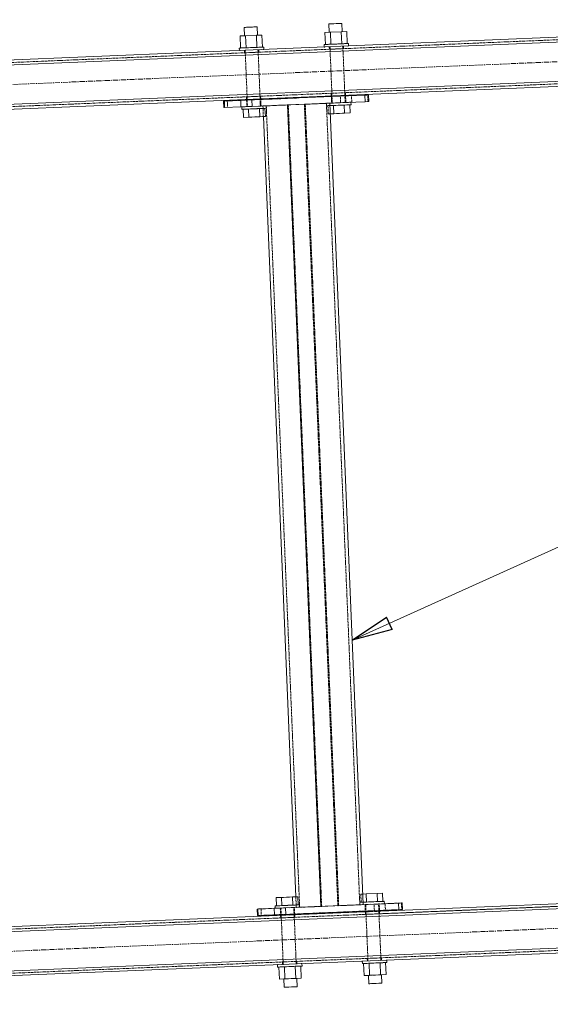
# Model space of a CAD drawing. Header units: millimetres. Extents: x -15129 to 9171, y -18789 to 5877.
# Tile 89 of 256: x -11334 to -10684, y -9662 to -8457. Entities that reach past the tile are written whole.
import ezdxf

# ---------------------------------------------------------------- set-up
doc = ezdxf.new("R2010")
doc.units = ezdxf.units.MM
doc.linetypes.add('ACAD_ISO02W100', pattern=[15, 12, -3])
doc.linetypes.add('CENTER', pattern=[50.8, 31.75, -6.35, 6.35, -6.35])
for name, color, linetype in [('AS_Belki', 145, 'Continuous'), ('AS_Blachy', 30, 'Continuous'), ('AS_Sruby', 9, 'Continuous')]:
    doc.layers.add(name, color=color, linetype=linetype)

msp = doc.modelspace()

# ---------------------------------------------------------------- linework, layer by layer
at = {"color": 5, "linetype": 'CENTER', "lineweight": 13, "ltscale": 0.2}
for p, q in [((-12945.6, -8602.7, 76020), (-9567.9, -8461.8, 38010)), ((-12901.4, -9661.9, 76020), (-9523.7, -9521, 38010))]:
    msp.add_line(p, q, dxfattribs=at)
at = {"color": 7, "lineweight": 13}
msp.add_line((-10926.8, -9216.2), (-10654.6, -9093.3), dxfattribs=at)
at = {"color": 0, "linetype": 'ByBlock', "lineweight": -2}
for p, q in [((-10926.8, -9216.2), (-10884.6, -9188)), ((-10877.8, -9203.2), (-10884.6, -9188)), ((-10877.8, -9203.2), (-10926.8, -9216.2))]:
    msp.add_line(p, q, dxfattribs=at)
at = {"layer": 'AS_Belki', "color": 145, "linetype": 'Continuous', "lineweight": 13, "ltscale": 0.25}
for p, q in [((-9670.3, -8436.1), (-11726.3, -8521.9)), ((-11732, -8528.1), (-9664, -8441.9)), ((-11730, -8576.1), (-9662, -8489.9)), ((-10462.1, -8529.2), (-11580.5, -8575.9)), ((-11006.1, -8560.9), (-10954.2, -8558.8)), ((-10965.2, -9542.1), (-11006.1, -8560.9)), ((-10913.3, -9539.9), (-10954.2, -8558.8)), ((-11035.5, -8575.2), (-10995.7, -9530.3)), ((-11682.1, -9581), (-9626.1, -9495.2)), ((-9619.9, -9501), (-11687.8, -9587.2)), ((-10965.2, -9542.1), (-10913.3, -9539.9)), ((-11685.8, -9635.2), (-9617.9, -9548.9)), ((-11679.6, -9640.9), (-9623.6, -9555.2))]:
    msp.add_line(p, q, dxfattribs=at)
at = {"layer": 'AS_Belki', "color": 84, "linetype": 'ACAD_ISO02W100', "lineweight": 13, "ltscale": 0.25}
for p, q in [((-10464.4, -8472.3), (-11726.1, -8524.9)), ((-9667.9, -8493.1), (-11723.9, -8578.8)), ((-11058.6, -8494.1), (-11057.7, -8494)), ((-11058.6, -8494.1), (-11058.5, -8497)), ((-11058.1, -8497), (-11058.5, -8497)), ((-11057.6, -8497), (-11058.5, -8497)), ((-11041.9, -8496.4), (-11057.7, -8497)), ((-11041, -8493.3), (-11041.7, -8493.3)), ((-11041.6, -8496.3), (-11041.1, -8496.3)), ((-11041.1, -8496.3), (-11041.2, -8493.3)), ((-11041.2, -8493.3), (-11041, -8493.3)), ((-10954.8, -8489.7), (-10954.7, -8492.7)), ((-10954.8, -8489.7), (-10953.9, -8489.7)), ((-10954.3, -8492.7), (-10954.7, -8492.7)), ((-10953.8, -8492.7), (-10954.7, -8492.7)), ((-10938, -8492), (-10953.9, -8492.7)), ((-10937.4, -8489), (-10937.8, -8489)), ((-10937.7, -8492), (-10937.3, -8492)), ((-10937.3, -8492), (-10937.4, -8489)), ((-10935.8, -8546), (-10935, -8545.9)), ((-10935.5, -8546), (-10935, -8545.9)), ((-10934.9, -8548.9), (-10935, -8545.9)), ((-11056.2, -8551), (-11055.5, -8551)), ((-11056.2, -8551), (-11056.1, -8554)), ((-11056.2, -8551), (-11055.3, -8551)), ((-11056.1, -8554), (-11055.7, -8554)), ((-11055.2, -8554), (-11056.1, -8554)), ((-11055.3, -8551), (-11039.6, -8550.3)), ((-11039.6, -8550.3), (-11038.9, -8550.3)), ((-11039.3, -8550.3), (-11038.9, -8550.3)), ((-11038.7, -8553.3), (-11039.2, -8553.3)), ((-11038.7, -8553.3), (-11038.9, -8550.3)), ((-10952.4, -8546.7), (-10951.5, -8546.6)), ((-10952.4, -8546.7), (-10952.3, -8549.7)), ((-10951.4, -8549.6), (-10952.3, -8549.7)), ((-10952.3, -8549.7), (-10951.9, -8549.7)), ((-10934.9, -8548.9), (-10935.3, -8549)), ((-11005, -8560.9), (-11036.1, -8562.2)), ((-11036.1, -8562.2), (-11035.5, -8575.2)), ((-11032, -8562), (-11006.1, -8560.9)), ((-11032, -8562), (-10991.1, -9543.1)), ((-10964.1, -9542), (-11005, -8560.9)), ((-10985.3, -8560.1), (-10958.3, -8558.9)), ((-10944.3, -9541.2), (-10985.3, -8560.1)), ((-10954.2, -8558.8), (-10984.2, -8560)), ((-10943.2, -9541.2), (-10984.2, -8560)), ((-10917.4, -9540.1), (-10958.3, -8558.9)), ((-11612.1, -9581.1), (-9917.7, -9510.4)), ((-9924.1, -9510.7), (-10893.1, -9551.1)), ((-10995.7, -9530.3), (-10995.2, -9543.3)), ((-10995.2, -9543.3), (-10964.1, -9542)), ((-10995.2, -9543.3), (-10994.9, -9543.3)), ((-10991.3, -9543.2), (-10965.2, -9542.1)), ((-10944.3, -9541.2), (-10917.4, -9540.1)), ((-10943.2, -9541.2), (-10913.3, -9539.9)), ((-11679.7, -9637.9), (-9623.7, -9552.2)), ((-11014.4, -9553.1), (-11014.3, -9556.1)), ((-11014.4, -9553.1), (-11013.5, -9553.1)), ((-11013.4, -9556.1), (-11014.3, -9556.1)), ((-11013.5, -9553.1), (-11008.1, -9552.9)), ((-10997.7, -9555.4), (-11013.4, -9556.1)), ((-11008, -9555.9), (-11013.4, -9556.1)), ((-11003.4, -9552.7), (-10998, -9552.4)), ((-10997.8, -9555.4), (-11003.3, -9555.7)), ((-10998, -9552.4), (-10997.5, -9552.4)), ((-10997.4, -9555.4), (-10997.8, -9555.4)), ((-10997.1, -9552.4), (-10997.5, -9552.4)), ((-10997.4, -9555.4), (-10996.9, -9555.4)), ((-10996.9, -9555.4), (-10997.1, -9552.4)), ((-10910.6, -9548.8), (-10910.5, -9551.8)), ((-10910.6, -9548.8), (-10909.7, -9548.8)), ((-10909.7, -9551.8), (-10910.5, -9551.8)), ((-10909.6, -9551.8), (-10910.5, -9551.8)), ((-10909.7, -9548.8), (-10904.3, -9548.5)), ((-10904.1, -9551.5), (-10909.6, -9551.8)), ((-10899.6, -9548.3), (-10894.1, -9548.1)), ((-10894, -9551.1), (-10899.5, -9551.3)), ((-10894.1, -9548.1), (-10893.7, -9548.1)), ((-10893.6, -9551.1), (-10894, -9551.1)), ((-10893.1, -9551.1), (-10893.9, -9551.1)), ((-10893.2, -9548.1), (-10893.7, -9548.1)), ((-10893.1, -9551.1), (-10893.6, -9551.1)), ((-10893.1, -9551.1), (-10893.2, -9548.1)), ((-10908.2, -9605.8), (-10907.8, -9605.7)), ((-10908.2, -9605.8), (-10907.3, -9605.7)), ((-10908.2, -9605.8), (-10908.1, -9608.7)), ((-10907.5, -9605.7), (-10891.6, -9605.1)), ((-10890.9, -9605), (-10891.3, -9605)), ((-10890.7, -9608), (-10890.9, -9605)), ((-11012.1, -9610.1), (-11011.2, -9610)), ((-11012.1, -9610.1), (-11011.3, -9610.1)), ((-11012.1, -9610.1), (-11011.9, -9613.1)), ((-11012.1, -9610.1), (-11011.7, -9610.1)), ((-11011.9, -9613.1), (-11011, -9613)), ((-10995.5, -9609.4), (-10994.7, -9609.4)), ((-10995.5, -9612.4), (-10994.6, -9612.4)), ((-10994.7, -9609.4), (-10995.1, -9609.4)), ((-10994.6, -9612.4), (-10994.7, -9609.4)), ((-10908.1, -9608.7), (-10907.2, -9608.7)), ((-10891.6, -9608.1), (-10890.7, -9608))]:
    msp.add_line(p, q, dxfattribs=at)
at = {"layer": 'AS_Blachy', "color": 145, "linetype": 'Continuous', "lineweight": 13, "ltscale": 0.25}
for p, q in [((-11083.3, -8556.1), (-11084.3, -8556.2)), ((-11084.3, -8556.2), (-11084, -8564.2)), ((-11063.3, -8555.3), (-11083.3, -8556.1)), ((-11083.3, -8556.1), (-11083, -8564.1)), ((-11057.3, -8555.1), (-11063.3, -8555.3)), ((-11063, -8563.3), (-11063.3, -8555.3)), ((-11049.7, -8554.7), (-11057.3, -8555.1)), ((-10991.5, -8552.3), (-11049.7, -8554.7)), ((-11049.7, -8554.7), (-11049.4, -8562.7)), ((-10911.3, -8549), (-10991.5, -8552.3)), ((-10945.5, -8558.4), (-10910.9, -8557)), ((-10906.6, -8548.8), (-10911.3, -8549)), ((-10910.9, -8557), (-10911.3, -8549)), ((-10910.9, -8557), (-10906.3, -8556.8)), ((-10906.3, -8556.8), (-10906.6, -8548.8)), ((-11084, -8564.2), (-11083, -8564.1)), ((-11083, -8564.1), (-11063, -8563.3)), ((-11063, -8563.3), (-11056.9, -8563)), ((-11056.9, -8563), (-11049.4, -8562.7)), ((-11049.4, -8562.7), (-10954.2, -8558.8)), ((-10954.2, -8558.8), (-10945.5, -8558.4)), ((-11043.1, -9545.3), (-11042.7, -9553.3)), ((-11043.1, -9545.3), (-11042.1, -9545.3)), ((-11042.1, -9545.3), (-11022.1, -9544.4)), ((-11042.1, -9545.3), (-11041.8, -9553.3)), ((-11016, -9544.2), (-11022.1, -9544.4)), ((-11021.8, -9552.4), (-11022.1, -9544.4)), ((-11008.5, -9543.9), (-11016, -9544.2)), ((-10950.2, -9541.4), (-11008.5, -9543.9)), ((-11008.5, -9543.9), (-11008.1, -9551.9)), ((-10870, -9538.1), (-10950.2, -9541.4)), ((-10904.3, -9547.5), (-10869.7, -9546.1)), ((-10865.4, -9537.9), (-10870, -9538.1)), ((-10869.7, -9546.1), (-10870, -9538.1)), ((-10869.7, -9546.1), (-10865, -9545.9)), ((-10865, -9545.9), (-10865.4, -9537.9)), ((-11042.7, -9553.3), (-11041.8, -9553.3)), ((-11041.8, -9553.3), (-11021.8, -9552.4)), ((-11021.8, -9552.4), (-11015.7, -9552.2)), ((-11015.7, -9552.2), (-11008.1, -9551.9)), ((-11008.1, -9551.9), (-10904.3, -9547.5))]:
    msp.add_line(p, q, dxfattribs=at)
at = {"layer": 'AS_Blachy', "color": 84, "linetype": 'ACAD_ISO02W100', "lineweight": 13, "ltscale": 0.25}
for p, q in [((-11079.7, -8556), (-11083.3, -8556.1)), ((-11063.3, -8555.3), (-11079.7, -8556)), ((-11079.7, -8556), (-11079.3, -8564)), ((-11056.1, -8555), (-11055.7, -8563)), ((-11055.7, -8555), (-11056.1, -8555)), ((-11042.9, -8554.4), (-11049.7, -8554.7)), ((-11038.7, -8554.3), (-11042.9, -8554.4)), ((-11038.7, -8554.3), (-11039.1, -8554.3)), ((-10991.5, -8552.3), (-11038.7, -8554.3)), ((-11038.4, -8562.3), (-11038.7, -8554.3)), ((-10952.2, -8550.7), (-10951.9, -8558.7)), ((-10951.8, -8550.7), (-10952.2, -8550.7)), ((-10940.9, -8558.2), (-10941.2, -8550.2)), ((-10934.9, -8549.9), (-10935.3, -8550)), ((-10935, -8558), (-10934.5, -8557.9)), ((-10934.5, -8557.9), (-10934.9, -8549.9)), ((-10928.3, -8557.7), (-10927.2, -8557.6)), ((-10927.2, -8557.6), (-10927.6, -8549.6)), ((-10910.9, -8557), (-10907.3, -8556.8)), ((-10907.3, -8556.8), (-10907.6, -8548.8)), ((-10907.3, -8556.8), (-10906.3, -8556.8)), ((-11084, -8564.2), (-11083, -8564.1)), ((-11055.7, -8563), (-11054.8, -8563)), ((-11041.3, -8562.4), (-11040.1, -8562.3)), ((-11039.1, -8562.3), (-11038.8, -8562.3)), ((-11038.8, -8562.3), (-11038.2, -8562.3)), ((-10951.9, -8558.7), (-10951, -8558.6)), ((-11038.4, -9545.1), (-11043.1, -9545.3)), ((-11022.1, -9544.4), (-11038.4, -9545.1)), ((-11038.4, -9545.1), (-11038.1, -9553.1)), ((-11014.8, -9544.1), (-11014.5, -9552.1)), ((-11014.4, -9544.1), (-11014.8, -9544.1)), ((-11014.8, -9544.1), (-11013.9, -9544.1)), ((-10998.2, -9543.4), (-10997.9, -9543.4)), ((-10997.4, -9543.4), (-10997.9, -9543.4)), ((-10997.1, -9551.4), (-10997.4, -9543.4)), ((-10911, -9539.8), (-10910.7, -9547.8)), ((-10910.6, -9539.8), (-10911, -9539.8)), ((-10911, -9539.8), (-10910.1, -9539.8)), ((-10899.6, -9547.3), (-10900, -9539.3)), ((-10894.4, -9539.1), (-10894.1, -9539.1)), ((-10894.1, -9539.1), (-10893.4, -9539.1)), ((-10893.3, -9547.1), (-10893.6, -9539.1)), ((-10893.6, -9539.1), (-10893.4, -9539.1)), ((-10886.3, -9538.8), (-10866.4, -9537.9)), ((-10886.3, -9538.8), (-10886, -9546.8)), ((-10886, -9546.8), (-10866, -9545.9)), ((-10866.4, -9537.9), (-10866, -9545.9)), ((-10866.3, -9537.9), (-10865.4, -9537.9)), ((-10866, -9545.9), (-10865, -9545.9)), ((-11042.7, -9553.3), (-11038.1, -9553.1)), ((-11038.1, -9553.1), (-11014.5, -9552.1)), ((-11014.5, -9552.1), (-11014.1, -9552.1)), ((-11014.1, -9552.1), (-11010.3, -9552)), ((-11010.3, -9552), (-11001.3, -9551.6)), ((-11001.3, -9551.6), (-10997.1, -9551.4)), ((-10997.6, -9551.4), (-10997.1, -9551.4)), ((-10997.1, -9551.4), (-10904.3, -9547.5)), ((-10904.3, -9547.5), (-10897.5, -9547.3)), ((-10897.5, -9547.3), (-10894.2, -9547.1)), ((-10894.2, -9547.1), (-10893.7, -9547.1)), ((-10893.7, -9547.1), (-10892.1, -9547)), ((-10893.7, -9547.1), (-10893.3, -9547.1)), ((-10892.1, -9547), (-10886, -9546.8))]:
    msp.add_line(p, q, dxfattribs=at)
at = {"layer": 'AS_Sruby', "color": 145, "linetype": 'Continuous', "lineweight": 13, "ltscale": 0.25}
for p, q in [((-10954.2, -8461.7), (-10955.2, -8461.7)), ((-10952.1, -8461.6), (-10954.2, -8461.7)), ((-10949.3, -8461.5), (-10952.1, -8461.6)), ((-10946.2, -8461.3), (-10949.3, -8461.5)), ((-10943.3, -8461.2), (-10946.2, -8461.3)), ((-10940.9, -8461.1), (-10943.3, -8461.2)), ((-10939.5, -8461.1), (-10940.9, -8461.1)), ((-10939.3, -8461.1), (-10939.5, -8461.1)), ((-10938.9, -8471.2), (-10939.3, -8461.1)), ((-11059, -8466), (-11058.6, -8476.2)), ((-11058, -8466), (-11059, -8466)), ((-11056, -8465.9), (-11058, -8466)), ((-11053.2, -8465.8), (-11056, -8465.9)), ((-11050, -8465.7), (-11053.2, -8465.8)), ((-11047.1, -8465.5), (-11050, -8465.7)), ((-11044.7, -8465.5), (-11047.1, -8465.5)), ((-11043.4, -8465.4), (-11044.7, -8465.5)), ((-11043.2, -8465.4), (-11043.4, -8465.4)), ((-11042.7, -8475.6), (-11043.2, -8465.4)), ((-10953.5, -8471.9), (-10960.2, -8472.1)), ((-10960.2, -8472.1), (-10959.6, -8486.9)), ((-10955.2, -8461.7), (-10954.8, -8471.9)), ((-10940.1, -8471.3), (-10953.5, -8471.9)), ((-10953.5, -8471.9), (-10952.9, -8486.6)), ((-10933.5, -8471), (-10940.1, -8471.3)), ((-10939.5, -8486.1), (-10940.1, -8471.3)), ((-10932.9, -8485.8), (-10933.5, -8471)), ((-11057.3, -8476.2), (-11064, -8476.5)), ((-11064, -8476.5), (-11063.4, -8491.2)), ((-11044, -8475.6), (-11057.3, -8476.2)), ((-11056.7, -8491), (-11057.3, -8476.2)), ((-11037.3, -8475.3), (-11044, -8475.6)), ((-11043.4, -8490.4), (-11044, -8475.6)), ((-11036.7, -8490.1), (-11037.3, -8475.3)), ((-10932.8, -8485.8), (-10931.7, -8485.8)), ((-10931.7, -8485.8), (-10931.3, -8485.7)), ((-10931.1, -8488.7), (-10931.3, -8485.7)), ((-11065, -8491.3), (-11064.9, -8494.3)), ((-11065, -8491.3), (-11064.9, -8491.3)), ((-11064.9, -8491.3), (-11064.2, -8491.3)), ((-11064.2, -8491.3), (-11063, -8491.2)), ((-11063, -8491.2), (-11061.3, -8491.2)), ((-11061.3, -8491.2), (-11059.2, -8491.1)), ((-11059.2, -8491.1), (-11056.7, -8491)), ((-11056.7, -8491), (-11053.9, -8490.9)), ((-11053.9, -8490.9), (-11051, -8490.7)), ((-11051, -8490.7), (-11048.1, -8490.6)), ((-11048.1, -8490.6), (-11045.2, -8490.5)), ((-11045.2, -8490.5), (-11042.6, -8490.4)), ((-11042.6, -8490.4), (-11040.2, -8490.3)), ((-11040.2, -8490.3), (-11038.2, -8490.2)), ((-11038.2, -8490.2), (-11036.6, -8490.1)), ((-11036.6, -8490.1), (-11035.6, -8490.1)), ((-11035.6, -8490.1), (-11035.1, -8490.1)), ((-11035, -8493.1), (-11035.1, -8490.1)), ((-10961.2, -8487), (-10961, -8490)), ((-10961.2, -8487), (-10961.1, -8487)), ((-10961.1, -8487), (-10960.4, -8487)), ((-10960.4, -8487), (-10959.2, -8486.9)), ((-10959.2, -8486.9), (-10957.5, -8486.8)), ((-10957.5, -8486.8), (-10955.3, -8486.7)), ((-10955.3, -8486.7), (-10952.8, -8486.6)), ((-10952.8, -8486.6), (-10950.1, -8486.5)), ((-10950.1, -8486.5), (-10947.2, -8486.4)), ((-10947.2, -8486.4), (-10944.3, -8486.3)), ((-10944.3, -8486.3), (-10941.4, -8486.2)), ((-10941.4, -8486.2), (-10938.7, -8486)), ((-10938.7, -8486), (-10936.3, -8485.9)), ((-10936.3, -8485.9), (-10934.3, -8485.9)), ((-10934.3, -8485.9), (-10932.8, -8485.8)), ((-11055.3, -8554), (-11055.3, -8555)), ((-11039.5, -8554.3), (-11039.5, -8553.3)), ((-10951.5, -8549.6), (-10951.5, -8550.6)), ((-10935.6, -8550), (-10935.7, -8549)), ((-10928.1, -8560.7), (-10928.3, -8557.7)), ((-11062, -8563.3), (-11061.9, -8566.3)), ((-11061.8, -8566.2), (-11061.9, -8566.3)), ((-11061.1, -8566.2), (-11061.8, -8566.2)), ((-11059.9, -8566.2), (-11061.1, -8566.2)), ((-11060.3, -8566.2), (-11059.9, -8576.2)), ((-11058.2, -8566.1), (-11059.9, -8566.2)), ((-11056, -8566), (-11058.2, -8566.1)), ((-11053.5, -8565.9), (-11056, -8566)), ((-11053.2, -8575.9), (-11053.6, -8565.9)), ((-11050.8, -8565.8), (-11053.5, -8565.9)), ((-11047.9, -8565.7), (-11050.8, -8565.8)), ((-11045, -8565.5), (-11047.9, -8565.7)), ((-11042.1, -8565.4), (-11045, -8565.5)), ((-11039.4, -8565.3), (-11042.1, -8565.4)), ((-11039.8, -8575.3), (-11040.2, -8565.3)), ((-11037, -8565.2), (-11039.4, -8565.3)), ((-11035, -8565.1), (-11037, -8565.2)), ((-11033.5, -8565.1), (-11035, -8565.1)), ((-11033.1, -8575.1), (-11033.6, -8565.1)), ((-11032.4, -8565), (-11033.5, -8565.1)), ((-11032.4, -8565), (-11032, -8565)), ((-11032, -8565), (-11032.1, -8562)), ((-10952.2, -8561.7), (-10954.1, -8561.8)), ((-10949.7, -8561.6), (-10952.2, -8561.7)), ((-10949.8, -8561.6), (-10949.4, -8571.6)), ((-10947, -8561.5), (-10949.7, -8561.6)), ((-10944.1, -8561.3), (-10947, -8561.5)), ((-10941.1, -8561.2), (-10944.1, -8561.3)), ((-10938.3, -8561.1), (-10941.1, -8561.2)), ((-10935.6, -8561), (-10938.3, -8561.1)), ((-10936, -8571), (-10936.4, -8561)), ((-10933.2, -8560.9), (-10935.6, -8561)), ((-10931.2, -8560.8), (-10933.2, -8560.9)), ((-10929.6, -8560.7), (-10931.2, -8560.8)), ((-10929.3, -8570.7), (-10929.7, -8560.7)), ((-10928.6, -8560.7), (-10929.6, -8560.7)), ((-10928.6, -8560.7), (-10928.1, -8560.7)), ((-11059.9, -8576.2), (-11053.2, -8575.9)), ((-11053.2, -8575.9), (-11039.8, -8575.3)), ((-11039.8, -8575.3), (-11033.1, -8575.1)), ((-10953.6, -8571.7), (-10949.4, -8571.6)), ((-10949.4, -8571.6), (-10936, -8571)), ((-10936, -8571), (-10929.3, -8570.7)), ((-11013.4, -9531.1), (-11020, -9531.3)), ((-11020, -9531.3), (-11019.6, -9541.3)), ((-11000, -9530.5), (-11013.4, -9531.1)), ((-11013.4, -9531.1), (-11012.9, -9541.1)), ((-10993.3, -9530.2), (-11000, -9530.5)), ((-10999.6, -9540.5), (-11000, -9530.5)), ((-10992.9, -9540.2), (-10993.3, -9530.2)), ((-10909.5, -9526.7), (-10913.8, -9526.9)), ((-10896.2, -9526.2), (-10909.5, -9526.7)), ((-10909.5, -9526.7), (-10909.1, -9536.7)), ((-10889.5, -9525.9), (-10896.2, -9526.2)), ((-10895.7, -9536.2), (-10896.2, -9526.2)), ((-10889.1, -9535.9), (-10889.5, -9525.9)), ((-11021.2, -9541.4), (-11021.1, -9544.4)), ((-11021.1, -9541.4), (-11021.2, -9541.4)), ((-11021.1, -9541.4), (-11020.5, -9541.4)), ((-11020.5, -9541.4), (-11019.2, -9541.3)), ((-11019.2, -9541.3), (-11017.5, -9541.2)), ((-11017.5, -9541.2), (-11015.4, -9541.2)), ((-11015.4, -9541.2), (-11012.9, -9541.1)), ((-11012.9, -9541.1), (-11010.1, -9540.9)), ((-11010.1, -9540.9), (-11007.2, -9540.8)), ((-11007.2, -9540.8), (-11004.3, -9540.7)), ((-11004.3, -9540.7), (-11001.4, -9540.6)), ((-11001.4, -9540.6), (-10998.8, -9540.5)), ((-10998.8, -9540.5), (-10996.4, -9540.4)), ((-10996.4, -9540.4), (-10994.4, -9540.3)), ((-10994.4, -9540.3), (-10992.8, -9540.2)), ((-10992.8, -9540.2), (-10991.8, -9540.2)), ((-10991.8, -9540.2), (-10991.3, -9540.2)), ((-10991.2, -9543.2), (-10991.3, -9540.2)), ((-10913.4, -9536.9), (-10911.5, -9536.8)), ((-10911.5, -9536.8), (-10909.1, -9536.7)), ((-10909.1, -9536.7), (-10906.3, -9536.6)), ((-10906.3, -9536.6), (-10903.4, -9536.5)), ((-10903.4, -9536.5), (-10900.5, -9536.4)), ((-10900.5, -9536.4), (-10897.6, -9536.2)), ((-10897.6, -9536.2), (-10894.9, -9536.1)), ((-10894.9, -9536.1), (-10892.5, -9536)), ((-10892.5, -9536), (-10890.5, -9536)), ((-10890.5, -9536), (-10889, -9535.9)), ((-10889, -9535.9), (-10888, -9535.8)), ((-10888, -9535.8), (-10887.5, -9535.8)), ((-10887.3, -9538.8), (-10887.5, -9535.8)), ((-11013.7, -9552.1), (-11013.7, -9553.1)), ((-10997.8, -9552.4), (-10997.9, -9551.4)), ((-10909.9, -9547.8), (-10909.9, -9548.8)), ((-10894, -9548.1), (-10894, -9547.1)), ((-11018.2, -9613.3), (-11018.1, -9616.3)), ((-11018, -9616.3), (-11018.1, -9616.3)), ((-11017.3, -9616.3), (-11018, -9616.3)), ((-11016.1, -9616.3), (-11017.3, -9616.3)), ((-11016.5, -9616.3), (-11015.9, -9631.1)), ((-11014.4, -9616.2), (-11016.1, -9616.3)), ((-11012.3, -9616.1), (-11014.4, -9616.2)), ((-11009.8, -9616), (-11012.3, -9616.1)), ((-11007, -9615.9), (-11009.8, -9616)), ((-11009.8, -9616), (-11009.2, -9630.8)), ((-11004.1, -9615.8), (-11007, -9615.9)), ((-11001.2, -9615.6), (-11004.1, -9615.8)), ((-10998.3, -9615.5), (-11001.2, -9615.6)), ((-10995.6, -9615.4), (-10998.3, -9615.5)), ((-10995.8, -9630.2), (-10996.5, -9615.4)), ((-10993.3, -9615.3), (-10995.6, -9615.4)), ((-10991.2, -9615.2), (-10993.3, -9615.3)), ((-10989.7, -9615.2), (-10991.2, -9615.2)), ((-10989.2, -9629.9), (-10989.8, -9615.2)), ((-10988.7, -9615.1), (-10989.7, -9615.2)), ((-10988.2, -9615.1), (-10988.7, -9615.1)), ((-10988.2, -9615.1), (-10988.3, -9612.1)), ((-10914.4, -9609), (-10914.3, -9612)), ((-10914.2, -9612), (-10914.3, -9612)), ((-10913.5, -9612), (-10914.2, -9612)), ((-10912.3, -9611.9), (-10913.5, -9612)), ((-10912.7, -9611.9), (-10912, -9626.7)), ((-10910.6, -9611.9), (-10912.3, -9611.9)), ((-10908.4, -9611.8), (-10910.6, -9611.9)), ((-10905.9, -9611.7), (-10908.4, -9611.8)), ((-10906, -9611.7), (-10905.4, -9626.4)), ((-10903.2, -9611.5), (-10905.9, -9611.7)), ((-10900.3, -9611.4), (-10903.2, -9611.5)), ((-10897.3, -9611.3), (-10900.3, -9611.4)), ((-10894.5, -9611.2), (-10897.3, -9611.3)), ((-10891.8, -9611.1), (-10894.5, -9611.2)), ((-10892, -9625.9), (-10892.6, -9611.1)), ((-10889.4, -9611), (-10891.8, -9611.1)), ((-10887.4, -9610.9), (-10889.4, -9611)), ((-10885.9, -9610.8), (-10887.4, -9610.9)), ((-10885.3, -9625.6), (-10885.9, -9610.8)), ((-10884.8, -9610.8), (-10885.9, -9610.8)), ((-10884.3, -9610.8), (-10884.8, -9610.8)), ((-10884.3, -9610.8), (-10884.5, -9607.8)), ((-11015.9, -9631.1), (-11009.2, -9630.8)), ((-11010.4, -9630.8), (-11010, -9641)), ((-11009.2, -9630.8), (-10995.8, -9630.2)), ((-10995.8, -9630.2), (-10989.2, -9629.9)), ((-10994.2, -9640.4), (-10994.6, -9630.2)), ((-10912, -9626.7), (-10905.4, -9626.4)), ((-10906.6, -9626.5), (-10906.2, -9636.7)), ((-10905.4, -9626.4), (-10892, -9625.9)), ((-10892, -9625.9), (-10885.3, -9625.6)), ((-10890.3, -9636), (-10890.8, -9625.8)), ((-11010, -9641), (-11009, -9641)), ((-11009, -9641), (-11007, -9640.9)), ((-11007, -9640.9), (-11004.2, -9640.8)), ((-11004.2, -9640.8), (-11001, -9640.6)), ((-11001, -9640.6), (-10998.1, -9640.5)), ((-10998.1, -9640.5), (-10995.8, -9640.4)), ((-10995.8, -9640.4), (-10994.4, -9640.4)), ((-10994.4, -9640.4), (-10994.2, -9640.4)), ((-10906.2, -9636.7), (-10905.2, -9636.7)), ((-10905.2, -9636.7), (-10903.1, -9636.6)), ((-10903.1, -9636.6), (-10900.3, -9636.4)), ((-10900.3, -9636.4), (-10897.2, -9636.3)), ((-10897.2, -9636.3), (-10894.3, -9636.2)), ((-10894.3, -9636.2), (-10891.9, -9636.1)), ((-10891.9, -9636.1), (-10890.5, -9636)), ((-10890.5, -9636), (-10890.3, -9636))]:
    msp.add_line(p, q, dxfattribs=at)
at = {"layer": 'AS_Sruby', "color": 84, "linetype": 'ACAD_ISO02W100', "lineweight": 13, "ltscale": 0.25}
for p, q in [((-10954.2, -8461.7), (-10955, -8461.7)), ((-10939.3, -8461.1), (-10940.3, -8461.1)), ((-11058.8, -8466), (-11059, -8466)), ((-11057.4, -8466), (-11058.8, -8466)), ((-11055.1, -8465.9), (-11057.4, -8466)), ((-11052.1, -8465.8), (-11055.1, -8465.9)), ((-11049, -8465.6), (-11052.1, -8465.8)), ((-11046.2, -8465.5), (-11049, -8465.6)), ((-11044.7, -8465.5), (-11046.2, -8465.5)), ((-11043.2, -8465.4), (-11044.2, -8465.4)), ((-10955, -8461.7), (-10955.2, -8461.7)), ((-10954.8, -8471.9), (-10954.6, -8471.9)), ((-10954.8, -8471.9), (-10954.1, -8471.9)), ((-10954.1, -8471.9), (-10953.8, -8471.9)), ((-10939.9, -8471.3), (-10938.9, -8471.2)), ((-10939.1, -8471.3), (-10938.9, -8471.2)), ((-11058.6, -8476.2), (-11058.4, -8476.2)), ((-11058.6, -8476.2), (-11057.9, -8476.2)), ((-11057.9, -8476.2), (-11057.6, -8476.2)), ((-11043.7, -8475.6), (-11042.7, -8475.6)), ((-11042.9, -8475.6), (-11042.7, -8475.6)), ((-10933.2, -8485.8), (-10932, -8485.8)), ((-10932, -8485.8), (-10931.4, -8485.7)), ((-10931.4, -8485.7), (-10931.3, -8485.7)), ((-11065, -8491.3), (-11064.5, -8491.3)), ((-11064.9, -8494.3), (-11064.8, -8494.3)), ((-11064.1, -8494.3), (-11064.8, -8494.3)), ((-11064.5, -8491.3), (-11063.5, -8491.3)), ((-11063.5, -8491.3), (-11063.4, -8491.2)), ((-11063.4, -8491.2), (-11056.7, -8491)), ((-11059.5, -8491.1), (-11056.7, -8491)), ((-11057.8, -8494), (-11055.3, -8554)), ((-11057.8, -8494), (-11057.6, -8494)), ((-11056.8, -8494), (-11057.8, -8494)), ((-11056.7, -8491), (-11054.5, -8490.9)), ((-11056.7, -8491), (-11054.9, -8490.9)), ((-11054.5, -8490.9), (-11047.8, -8490.6)), ((-11047.8, -8490.6), (-11043.4, -8490.4)), ((-11045.2, -8490.5), (-11043.4, -8490.4)), ((-11043.4, -8490.4), (-11040.9, -8490.3)), ((-11042, -8493.4), (-11043, -8493.4)), ((-11042, -8493.4), (-11042.2, -8493.4)), ((-11039.5, -8553.3), (-11042, -8493.4)), ((-11042, -8493.4), (-11042, -8493.4)), ((-11040.9, -8490.3), (-11038.8, -8490.2)), ((-11038.8, -8490.2), (-11037.1, -8490.2)), ((-11037.1, -8490.2), (-11035.9, -8490.1)), ((-11035.9, -8490.1), (-11035.2, -8490.1)), ((-11035.1, -8493.1), (-11035.7, -8493.1)), ((-11035.2, -8490.1), (-11035.1, -8490.1)), ((-11035.1, -8493.1), (-11035, -8493.1)), ((-10961.2, -8487), (-10960.7, -8487)), ((-10961, -8490), (-10960.9, -8490)), ((-10960.3, -8490), (-10960.9, -8490)), ((-10960.7, -8487), (-10959.7, -8486.9)), ((-10959.7, -8486.9), (-10959.6, -8486.9)), ((-10959.6, -8486.9), (-10952.9, -8486.6)), ((-10953, -8489.6), (-10954, -8489.7)), ((-10954, -8489.7), (-10951.5, -8549.6)), ((-10954, -8489.7), (-10953.8, -8489.7)), ((-10952.9, -8486.6), (-10941.4, -8486.2)), ((-10952.9, -8486.6), (-10950.6, -8486.5)), ((-10950.6, -8486.5), (-10944.5, -8486.3)), ((-10944.5, -8486.3), (-10940.5, -8486.1)), ((-10941.4, -8486.2), (-10939.6, -8486.1)), ((-10940.5, -8486.1), (-10939.5, -8486.1)), ((-10939.6, -8486.1), (-10937.1, -8486)), ((-10939.5, -8486.1), (-10937.4, -8486)), ((-10938.2, -8489), (-10939.2, -8489.1)), ((-10938.4, -8489), (-10938.2, -8489)), ((-10935.7, -8549), (-10938.2, -8489)), ((-10937.4, -8486), (-10932.9, -8485.8)), ((-10937.1, -8486), (-10934.9, -8485.9)), ((-10934.9, -8485.9), (-10933.2, -8485.8)), ((-10931.2, -8488.7), (-10931.9, -8488.8)), ((-10931.1, -8488.7), (-10931.3, -8488.7)), ((-10931.2, -8488.7), (-10931.1, -8488.7)), ((-11055.3, -8555), (-11055, -8563)), ((-11039.1, -8562.3), (-11039.5, -8554.3)), ((-10951.5, -8550.6), (-10951.1, -8558.6)), ((-10941.3, -8558.2), (-10938.4, -8558.1)), ((-10938.4, -8558.1), (-10936.1, -8558)), ((-10936.1, -8558), (-10935.7, -8558)), ((-10935.7, -8558), (-10933.3, -8557.9)), ((-10935.3, -8558), (-10935.6, -8550)), ((-10935.3, -8558), (-10935.5, -8558)), ((-10933.3, -8557.9), (-10932.9, -8557.9)), ((-10932.9, -8557.9), (-10931.3, -8557.8)), ((-10931.3, -8557.8), (-10930, -8557.7)), ((-10930, -8557.7), (-10929.8, -8557.7)), ((-10929.8, -8557.7), (-10929.5, -8557.7)), ((-10929.5, -8557.7), (-10928.7, -8557.7)), ((-10928.7, -8557.7), (-10928.3, -8557.7)), ((-10928.3, -8557.7), (-10928.4, -8557.7)), ((-11062, -8563.3), (-11061.9, -8563.3)), ((-11061.9, -8563.3), (-11061.2, -8563.2)), ((-11061.4, -8566.2), (-11061.9, -8566.3)), ((-11061.2, -8563.2), (-11060.6, -8563.2)), ((-11060.6, -8563.2), (-11060, -8563.2)), ((-11060, -8563.2), (-11058.3, -8563.1)), ((-11058.3, -8563.1), (-11057.8, -8563.1)), ((-11054.8, -8563), (-11055, -8563)), ((-11054.8, -8563), (-11054, -8562.9)), ((-11040.2, -8565.3), (-11053.6, -8565.9)), ((-11042.8, -8565.5), (-11046.4, -8565.6)), ((-11040.2, -8565.3), (-11042.8, -8565.5)), ((-11040.1, -8562.3), (-11039.1, -8562.3)), ((-11039.1, -8562.3), (-11039.3, -8562.3)), ((-11035.8, -8562.2), (-11034.1, -8562.1)), ((-11034.1, -8562.1), (-11032.9, -8562)), ((-11032.9, -8562), (-11032.2, -8562)), ((-11032.1, -8565), (-11032.4, -8565)), ((-11032.1, -8562), (-11032.2, -8562)), ((-11032, -8565), (-11032.1, -8565)), ((-10958.2, -8558.9), (-10958, -8561.9)), ((-10958.1, -8558.9), (-10958.2, -8558.9)), ((-10957.6, -8561.9), (-10958, -8561.9)), ((-10957.9, -8561.9), (-10958, -8561.9)), ((-10957.3, -8561.9), (-10957.9, -8561.9)), ((-10956.1, -8561.8), (-10957.3, -8561.9)), ((-10954.1, -8561.8), (-10956.5, -8561.9)), ((-10956.5, -8561.9), (-10956, -8571.8)), ((-10954.4, -8561.8), (-10956.1, -8561.8)), ((-10954.1, -8561.8), (-10954.4, -8561.8)), ((-10954.2, -8558.8), (-10952.3, -8558.7)), ((-10952.5, -8561.7), (-10954.1, -8561.8)), ((-10949.8, -8561.6), (-10952.5, -8561.7)), ((-10952.3, -8558.7), (-10949.8, -8558.6)), ((-10950.9, -8558.6), (-10951.1, -8558.6)), ((-10951, -8558.6), (-10950.1, -8558.6)), ((-10949.8, -8558.6), (-10947.1, -8558.5)), ((-10936.4, -8561), (-10949.8, -8561.6)), ((-10947.1, -8561.5), (-10949.8, -8561.6)), ((-10947.1, -8558.5), (-10944.2, -8558.3)), ((-10944.2, -8558.3), (-10941.3, -8558.2)), ((-10928.2, -8560.7), (-10928.6, -8560.7)), ((-10928.1, -8560.7), (-10928.2, -8560.7)), ((-11053.2, -8575.9), (-11039.8, -8575.3)), ((-11039.8, -8575.3), (-11033.1, -8575.1)), ((-10956, -8571.8), (-10949.4, -8571.6)), ((-10956, -8571.8), (-10953.6, -8571.7)), ((-10949.4, -8571.6), (-10936, -8571)), ((-11013.4, -9531.1), (-11020, -9531.3)), ((-11000, -9530.5), (-11013.4, -9531.1)), ((-10913.8, -9526.9), (-10916.2, -9527)), ((-10913.8, -9526.9), (-10916.2, -9527)), ((-10916.2, -9527), (-10915.8, -9537)), ((-11021.2, -9541.4), (-11020.7, -9541.4)), ((-11020.6, -9544.4), (-11021.1, -9544.4)), ((-11021, -9544.4), (-11021.1, -9544.4)), ((-11021, -9544.4), (-11020.3, -9544.4)), ((-11020.7, -9541.4), (-11019.7, -9541.3)), ((-11019.6, -9544.3), (-11020.6, -9544.4)), ((-11020.3, -9544.4), (-11019.1, -9544.3)), ((-11019.7, -9541.3), (-11019.6, -9541.3)), ((-11019.6, -9541.3), (-11017.5, -9541.2)), ((-11019.1, -9544.3), (-11017.4, -9544.2)), ((-11017.4, -9544.2), (-11017.4, -9544.2)), ((-11017.4, -9544.2), (-11016.8, -9544.2)), ((-11014.1, -9544.1), (-11013.7, -9552.1)), ((-11013.9, -9544.1), (-11014.1, -9544.1)), ((-11013.9, -9544.1), (-11013.1, -9544.1)), ((-11013.1, -9544.1), (-11011, -9544)), ((-11012.9, -9541.1), (-10999.6, -9540.5)), ((-11012.9, -9541.1), (-11002.1, -9540.6)), ((-11011, -9544), (-11008.2, -9543.9)), ((-11004.1, -9543.7), (-11001.3, -9543.6)), ((-11002.1, -9540.6), (-10999.6, -9540.5)), ((-11001.3, -9543.6), (-10999.2, -9543.5)), ((-10999.2, -9543.5), (-10998.2, -9543.4)), ((-10998.2, -9543.4), (-10998.4, -9543.5)), ((-10997.9, -9551.4), (-10998.2, -9543.4)), ((-10995, -9540.3), (-10993.3, -9540.2)), ((-10994.9, -9543.3), (-10993.2, -9543.2)), ((-10993.3, -9540.2), (-10992.1, -9540.2)), ((-10993.2, -9543.2), (-10991.9, -9543.2)), ((-10991.7, -9543.2), (-10992.7, -9543.2)), ((-10992.1, -9540.2), (-10991.4, -9540.2)), ((-10991.9, -9543.2), (-10991.3, -9543.2)), ((-10991.2, -9543.2), (-10991.7, -9543.2)), ((-10991.4, -9540.2), (-10991.3, -9540.2)), ((-10991.2, -9543.2), (-10991.3, -9543.2)), ((-10917.4, -9537.1), (-10917.3, -9540.1)), ((-10917.4, -9537.1), (-10916.9, -9537.1)), ((-10917.4, -9537.1), (-10917.3, -9537.1)), ((-10917.3, -9537.1), (-10916.6, -9537)), ((-10916.8, -9540), (-10917.3, -9540.1)), ((-10917.3, -9540.1), (-10917.2, -9540.1)), ((-10916.9, -9537.1), (-10915.9, -9537)), ((-10915.7, -9540), (-10916.8, -9540)), ((-10916.6, -9537), (-10915.4, -9537)), ((-10915.9, -9537), (-10914.3, -9536.9)), ((-10915.8, -9537), (-10913.4, -9536.9)), ((-10915.4, -9537), (-10913.7, -9536.9)), ((-10914.3, -9536.9), (-10913.7, -9536.9)), ((-10913.7, -9536.9), (-10913.4, -9536.9)), ((-10913.4, -9536.9), (-10909.1, -9536.7)), ((-10913.4, -9536.9), (-10911.8, -9536.8)), ((-10911.8, -9536.8), (-10909.1, -9536.7)), ((-10910.2, -9539.8), (-10909.9, -9547.8)), ((-10910, -9539.8), (-10910.2, -9539.8)), ((-10910.1, -9539.8), (-10909.2, -9539.7)), ((-10909.2, -9539.7), (-10907.2, -9539.6)), ((-10909.1, -9536.7), (-10906.8, -9536.6)), ((-10907.2, -9539.6), (-10904.4, -9539.5)), ((-10906.8, -9536.6), (-10900.2, -9536.4)), ((-10900.2, -9536.4), (-10895.7, -9536.2)), ((-10900.2, -9539.4), (-10897.4, -9539.2)), ((-10897.4, -9539.2), (-10895.4, -9539.2)), ((-10895.4, -9539.2), (-10894.4, -9539.1)), ((-10894.4, -9539.1), (-10894.6, -9539.1)), ((-10894, -9547.1), (-10894.4, -9539.1)), ((-10891.2, -9536), (-10889.4, -9535.9)), ((-10891, -9539), (-10889.3, -9538.9)), ((-10888.9, -9538.9), (-10889.7, -9538.9)), ((-10889.4, -9535.9), (-10888.2, -9535.9)), ((-10889.3, -9538.9), (-10888.1, -9538.9)), ((-10888.4, -9538.9), (-10888.9, -9538.9)), ((-10887.8, -9538.8), (-10888.4, -9538.9)), ((-10888.2, -9535.9), (-10887.6, -9535.8)), ((-10888.1, -9538.9), (-10887.4, -9538.8)), ((-10887.6, -9538.8), (-10887.8, -9538.8)), ((-10887.6, -9535.8), (-10887.5, -9535.8)), ((-10887.3, -9538.8), (-10887.6, -9538.8)), ((-10887.4, -9538.8), (-10887.3, -9538.8)), ((-11013.7, -9553.1), (-11011.2, -9613)), ((-10995.3, -9612.4), (-10997.8, -9552.4)), ((-10909.9, -9548.8), (-10907.4, -9608.7)), ((-10891.5, -9608.1), (-10894, -9548.1)), ((-11017.7, -9613.3), (-11018.2, -9613.3)), ((-11018.1, -9613.3), (-11018.2, -9613.3)), ((-11018.1, -9613.3), (-11017.5, -9613.3)), ((-11017.6, -9616.3), (-11018.1, -9616.3)), ((-11016.6, -9616.3), (-11017.6, -9616.3)), ((-11016.5, -9616.3), (-11016.6, -9616.3)), ((-11009.8, -9616), (-11016.5, -9616.3)), ((-11013, -9616.1), (-11015, -9616.2)), ((-11010.6, -9616), (-11013, -9616.1)), ((-11009.8, -9616), (-11012.5, -9616.1)), ((-11011, -9613), (-11011.2, -9613)), ((-11011, -9613), (-11010.9, -9613)), ((-11008, -9615.9), (-11010.6, -9616)), ((-11007.5, -9615.9), (-11009.8, -9616)), ((-11000.9, -9615.6), (-11007.5, -9615.9)), ((-10996.5, -9615.4), (-11000.9, -9615.6)), ((-10996.5, -9615.4), (-10998.3, -9615.5)), ((-10989.8, -9615.2), (-10996.5, -9615.4)), ((-10994, -9615.3), (-10996.5, -9615.4)), ((-10995.3, -9612.4), (-10995.5, -9612.4)), ((-10995.3, -9612.4), (-10995.3, -9612.4)), ((-10991.9, -9615.2), (-10994, -9615.3)), ((-10990.2, -9615.2), (-10991.9, -9615.2)), ((-10988.9, -9615.1), (-10990.2, -9615.2)), ((-10989.1, -9612.1), (-10988.4, -9612.1)), ((-10988.3, -9615.1), (-10988.9, -9615.1)), ((-10988.3, -9612.1), (-10988.8, -9612.1)), ((-10988.3, -9612.1), (-10988.4, -9612.1)), ((-10988.2, -9615.1), (-10988.3, -9615.1)), ((-10914.4, -9609), (-10914.4, -9609)), ((-10913.9, -9609), (-10914.4, -9609)), ((-10914.4, -9609), (-10914.3, -9609)), ((-10914.3, -9609), (-10913.6, -9609)), ((-10913.8, -9612), (-10914.3, -9612)), ((-10912.7, -9611.9), (-10913.8, -9612)), ((-10906, -9611.7), (-10912.7, -9611.9)), ((-10912.7, -9611.9), (-10912.7, -9611.9)), ((-10909.2, -9611.8), (-10911.2, -9611.9)), ((-10906.8, -9611.7), (-10909.2, -9611.8)), ((-10907.1, -9608.7), (-10907.4, -9608.7)), ((-10907.2, -9608.7), (-10907.1, -9608.7)), ((-10904.1, -9611.6), (-10906.8, -9611.7)), ((-10903.3, -9611.6), (-10906, -9611.7)), ((-10897.7, -9611.3), (-10903.3, -9611.6)), ((-10892.6, -9611.1), (-10897.7, -9611.3)), ((-10893.5, -9611.1), (-10897.7, -9611.3)), ((-10892.7, -9611.1), (-10894.5, -9611.2)), ((-10892.6, -9611.1), (-10893.5, -9611.1)), ((-10890.2, -9611), (-10892.7, -9611.1)), ((-10887.4, -9610.9), (-10892.6, -9611.1)), ((-10890.5, -9611), (-10892.6, -9611.1)), ((-10891.5, -9608.1), (-10891.7, -9608.1)), ((-10885.9, -9610.8), (-10890.5, -9611)), ((-10888, -9610.9), (-10890.2, -9611)), ((-10886.3, -9610.8), (-10888, -9610.9)), ((-10885.1, -9610.8), (-10886.3, -9610.8)), ((-10885.2, -9607.8), (-10884.6, -9607.8)), ((-10884.4, -9610.8), (-10885.1, -9610.8)), ((-10884.5, -9607.8), (-10884.9, -9607.8)), ((-10884.5, -9607.8), (-10884.6, -9607.8)), ((-10884.3, -9610.8), (-10884.4, -9610.8)), ((-11010.2, -9630.8), (-11010.4, -9630.8)), ((-11009.4, -9630.8), (-11010.4, -9630.8)), ((-11009.2, -9630.8), (-11007.4, -9630.7)), ((-11007.4, -9630.7), (-11004.6, -9630.6)), ((-11004.6, -9630.6), (-11001.5, -9630.5)), ((-11001.5, -9630.5), (-10998.5, -9630.3)), ((-10998.5, -9630.3), (-10996.2, -9630.2)), ((-10996.2, -9630.2), (-10995.8, -9630.2)), ((-10994.6, -9630.2), (-10995.6, -9630.2)), ((-10994.6, -9630.2), (-10994.8, -9630.2)), ((-10912, -9626.7), (-10906.4, -9626.5)), ((-10906.4, -9626.5), (-10906.6, -9626.5)), ((-10905.6, -9626.5), (-10906.6, -9626.5)), ((-10906.4, -9626.5), (-10905.6, -9626.5)), ((-10905.6, -9626.5), (-10905.4, -9626.4)), ((-10905.4, -9626.4), (-10892, -9625.9)), ((-10890.8, -9625.8), (-10891.8, -9625.9)), ((-10890.8, -9625.8), (-10891, -9625.8)), ((-11010, -9641), (-11009.8, -9641)), ((-11009.8, -9641), (-11008.4, -9641)), ((-10995.8, -9640.4), (-10995.2, -9640.4)), ((-10995.2, -9640.4), (-10994.2, -9640.4)), ((-10906.2, -9636.7), (-10906, -9636.7)), ((-10906, -9636.7), (-10904.6, -9636.6)), ((-10891.9, -9636.1), (-10891.3, -9636.1)), ((-10891.3, -9636.1), (-10890.3, -9636))]:
    msp.add_line(p, q, dxfattribs=at)

doc.saveas('drawing.dxf')
